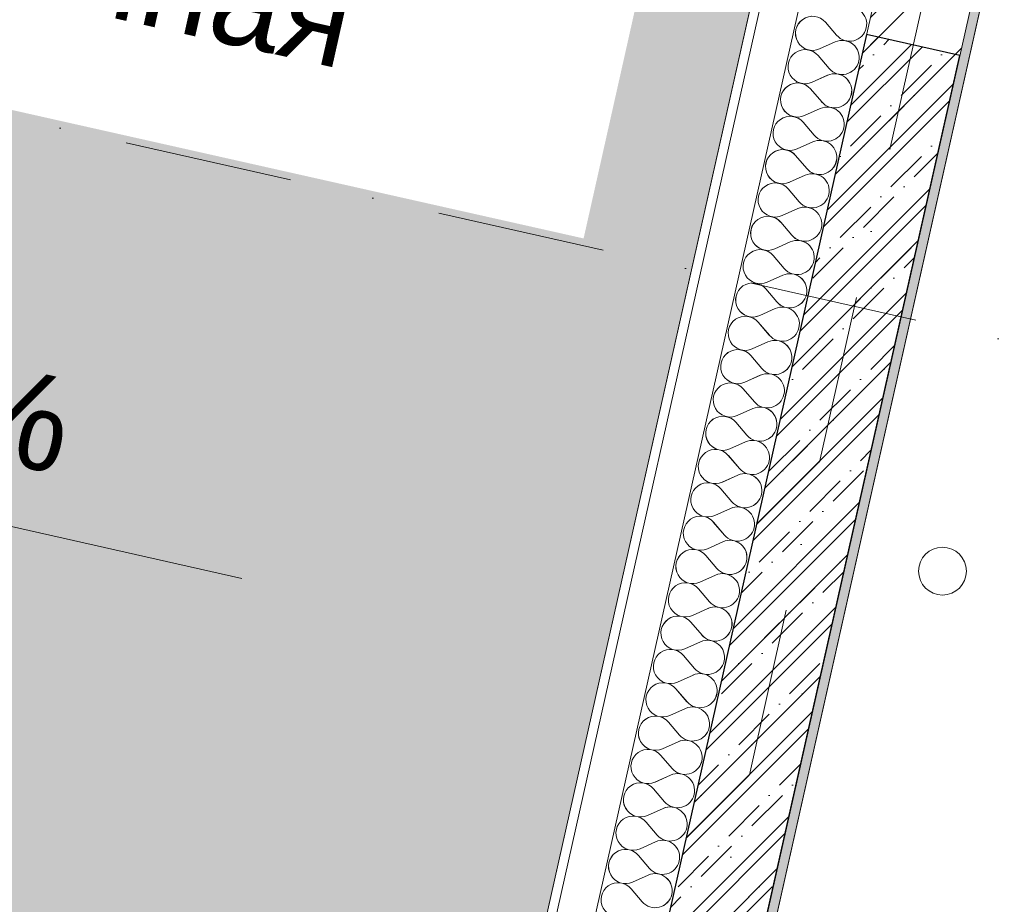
# Model space of a CAD drawing. Header units: millimetres. Extents: x -6990773 to -6682839, y 6117771 to 6220266.
# Tile 135 of 154: x -6937038 to -6934978, y 6138101 to 6139951. Entities that reach past the tile are written whole.
import ezdxf
from ezdxf.enums import TextEntityAlignment as Align

# ---------------------------------------------------------------- set-up
doc = ezdxf.new("R2010")
doc.units = ezdxf.units.MM
doc.header["$MEASUREMENT"] = 0
doc.set_wipeout_variables(frame=1)
doc.linetypes.add('Wipeout_Contour', pattern=[1000, 0, -1000])
doc.linetypes.add('Штрихпунктирная', pattern=[670.277762, 352.777767, -176.388884, 0, -141.111112])
for name, color, linetype, lineweight in [('MEP-Канализация.ВК_Ном._пера__120', 7, 'Continuous', 0), ('АР-Разуклонка кровли_Ном._пера__120', 7, 'Continuous', 0), ('АР-Разуклонка кровли_Ном._пера__41', 7, 'Continuous', 20), ('АР-Стены_внутренние_пилоны.АР_Ном._пера__1', 7, 'Continuous', 30), ('АР-текст_наименование_Ном._пера__1', 7, 'Continuous', 0), ('АР-Чертеж-Оси_Осевые размеры.АР_Ном._пера__120', 7, 'Continuous', 0), ('Кровля_Ном._пера__1', 7, 'Continuous', 0), ('Кровля_Ном._пера__101', 252, 'Continuous', 0), ('Кровля_Ном._пера__120', 7, 'Continuous', 0)]:
    doc.layers.add(name, color=color, linetype=linetype, lineweight=lineweight)
for name, color, linetype in [('S - МОП.АР', 7, 'Continuous'), ('АР-Разуклонка кровли', 7, 'Continuous'), ('АР-Стены_внутренние_пилоны.АР', 7, 'Continuous'), ('АР-Чертеж-Оси_Осевые размеры.АР', 7, 'Continuous'), ('Кровля', 7, 'Continuous')]:
    doc.layers.add(name, color=color, linetype=linetype)
doc.styles.add('РЎР“Р•РќР•Р\xa0Р\x98Р\xa0_РЎРўР\x98Р›Р¬_3', font='arial.ttf')
doc.styles.add('РЎР“Р•РќР•Р\xa0Р\x98Р\xa0_РЎРўР\x98Р›Р¬_4', font='GOTHIC.TTF')
doc.dimstyles.new('СГЕНЕРИР_СТИЛЬ__6', dxfattribs={"dimtxt": 0.18, "dimasz": 91.2, "dimexe": 0.18, "dimexo": 0.0625, "dimgap": 0, "dimtad": 0, "dimtih": 1, "dimtoh": 1, "dimdec": 4, "dimzin": 0, "dimdsep": 46, "dimcen": 0.09, "dimadec": 0, "dimazin": 0, "dimtfac": 1, "dimtdec": 4, "dimtmove": 0, "dimatfit": 3, "dimldrblk": 'ARROWHEAD_11', "dimfxl": 1, "dimtolj": 1, "dimtzin": 0, "dimarcsym": 0})

# ---------------------------------------------------------------- blocks, each defined once
blk = doc.blocks.new('*X34', base_point=(-6566190.3, 6562677.8))
at = {"layer": 'Кровля_Ном._пера__1', "color": 7, "linetype": 'Continuous', "lineweight": 0}
for p, q in [((-7162615.1, 6139945.8), (-7162591.9, 6139918.7)), ((-7162627.6, 6139890.1), (-7162595, 6139904.7)), ((-7162630.7, 6139876.1), (-7162607.6, 6139849)), ((-7162643.3, 6139820.4), (-7162610.7, 6139835)), ((-7162646.4, 6139806.5), (-7162623.2, 6139779.3)), ((-7162658.9, 6139750.7), (-7162626.3, 6139765.3)), ((-7162662.1, 6139736.8), (-7162638.9, 6139709.6)), ((-7162674.6, 6139681), (-7162642, 6139695.7)), ((-7162677.7, 6139667.1), (-7162654.5, 6139639.9)), ((-7162690.2, 6139611.3), (-7162657.7, 6139626)), ((-7162693.4, 6139597.4), (-7162670.2, 6139570.2)), ((-7162705.9, 6139541.6), (-7162673.3, 6139556.3)), ((-7162709, 6139527.7), (-7162685.8, 6139500.5)), ((-7162721.5, 6139471.9), (-7162689, 6139486.6)), ((-7162724.7, 6139458), (-7162701.5, 6139430.8)), ((-7162737.2, 6139402.2), (-7162704.6, 6139416.9)), ((-7162740.3, 6139388.3), (-7162717.1, 6139361.1)), ((-7162752.8, 6139332.5), (-7162720.3, 6139347.2)), ((-7162756, 6139318.6), (-7162732.8, 6139291.4)), ((-7162768.5, 6139262.9), (-7162735.9, 6139277.5)), ((-7162771.6, 6139248.9), (-7162748.4, 6139221.7)), ((-7162784.1, 6139193.2), (-7162751.6, 6139207.8)), ((-7162787.3, 6139179.2), (-7162764.1, 6139152.1)), ((-7162799.8, 6139123.5), (-7162767.2, 6139138.1)), ((-7162802.9, 6139109.5), (-7162779.7, 6139082.4)), ((-7162815.4, 6139053.8), (-7162782.9, 6139068.4)), ((-7162818.6, 6139039.8), (-7162795.4, 6139012.7)), ((-7162831.1, 6138984.1), (-7162798.5, 6138998.7)), ((-7162834.2, 6138970.1), (-7162811, 6138943)), ((-7162846.7, 6138914.4), (-7162814.2, 6138929)), ((-7162849.9, 6138900.4), (-7162826.7, 6138873.3)), ((-7162862.4, 6138844.7), (-7162829.8, 6138859.3)), ((-7162865.5, 6138830.8), (-7162842.3, 6138803.6)), ((-7162878, 6138775), (-7162845.5, 6138789.6)), ((-7162881.2, 6138761.1), (-7162858, 6138733.9)), ((-7162893.7, 6138705.3), (-7162861.1, 6138720)), ((-7162896.8, 6138691.4), (-7162873.6, 6138664.2)), ((-7162909.4, 6138635.6), (-7162876.8, 6138650.3)), ((-7162912.5, 6138621.7), (-7162889.3, 6138594.5)), ((-7162925, 6138565.9), (-7162892.4, 6138580.6)), ((-7162928.1, 6138552), (-7162905, 6138524.8)), ((-7162940.7, 6138496.2), (-7162908.1, 6138510.9)), ((-7162943.8, 6138482.3), (-7162920.6, 6138455.1)), ((-7162956.3, 6138426.5), (-7162923.7, 6138441.2)), ((-7162959.4, 6138412.6), (-7162936.3, 6138385.4)), ((-7162972, 6138356.8), (-7162939.4, 6138371.5)), ((-7162975.1, 6138342.9), (-7162951.9, 6138315.7)), ((-7162987.6, 6138287.2), (-7162955, 6138301.8)), ((-7162990.7, 6138273.2), (-7162967.6, 6138246)), ((-7163003.3, 6138217.5), (-7162970.7, 6138232.1)), ((-7163006.4, 6138203.5), (-7162983.2, 6138176.4)), ((-7163018.9, 6138147.8), (-7162986.3, 6138162.4)), ((-7163022, 6138133.8), (-7162998.9, 6138106.7))]:
    blk.add_line(p, q, dxfattribs=at)
for centre, start, end in [((-7162564.7, 6139941.9), 347.3423, 114.2122), ((-7162642.3, 6139922.7), 40.4724, 294.2122), ((-7162564.7, 6139941.9), 220.4724, 347.3423), ((-7162580.4, 6139872.2), 347.3423, 114.2122), ((-7162657.9, 6139853), 40.4724, 294.2122), ((-7162580.4, 6139872.2), 220.4724, 347.3423), ((-7162596.1, 6139802.5), 347.3423, 114.2122), ((-7162673.6, 6139783.3), 40.4724, 294.2122), ((-7162596.1, 6139802.5), 220.4724, 347.3423), ((-7162611.7, 6139732.8), 347.3423, 114.2122), ((-7162689.2, 6139713.6), 40.4724, 294.2122), ((-7162611.7, 6139732.8), 220.4724, 347.3423), ((-7162627.4, 6139663.1), 347.3423, 114.2122), ((-7162704.9, 6139643.9), 40.4724, 294.2122), ((-7162627.4, 6139663.1), 220.4724, 347.3423), ((-7162643, 6139593.4), 347.3423, 114.2122), ((-7162720.5, 6139574.2), 40.4724, 294.2122), ((-7162643, 6139593.4), 220.4724, 347.3423), ((-7162658.7, 6139523.7), 347.3423, 114.2122), ((-7162736.2, 6139504.5), 40.4724, 294.2122), ((-7162658.7, 6139523.7), 220.4724, 347.3423), ((-7162674.3, 6139454), 347.3423, 114.2122), ((-7162751.8, 6139434.8), 40.4724, 294.2122), ((-7162674.3, 6139454), 220.4724, 347.3423), ((-7162690, 6139384.3), 347.3423, 114.2122), ((-7162767.5, 6139365.1), 40.4724, 294.2122), ((-7162690, 6139384.3), 220.4724, 347.3423), ((-7162705.6, 6139314.6), 347.3423, 114.2122), ((-7162783.1, 6139295.4), 40.4724, 294.2122), ((-7162705.6, 6139314.6), 220.4724, 347.3423), ((-7162798.8, 6139225.7), 40.4724, 294.2122), ((-7162721.3, 6139244.9), 347.3423, 114.2122), ((-7162721.3, 6139244.9), 220.4724, 347.3423), ((-7162736.9, 6139175.2), 347.3423, 114.2122), ((-7162814.4, 6139156), 40.4724, 294.2122), ((-7162736.9, 6139175.2), 220.4724, 347.3423), ((-7162752.6, 6139105.5), 347.3423, 114.2122), ((-7162830.1, 6139086.3), 40.4724, 294.2122), ((-7162752.6, 6139105.5), 220.4724, 347.3423), ((-7162768.2, 6139035.8), 347.3423, 114.2122), ((-7162845.7, 6139016.7), 40.4724, 294.2122), ((-7162768.2, 6139035.8), 220.4724, 347.3423), ((-7162783.9, 6138966.2), 347.3423, 114.2122), ((-7162861.4, 6138947), 40.4724, 294.2122), ((-7162783.9, 6138966.2), 220.4724, 347.3423), ((-7162799.5, 6138896.5), 347.3423, 114.2122), ((-7162877, 6138877.3), 40.4724, 294.2122), ((-7162799.5, 6138896.5), 220.4724, 347.3423), ((-7162815.2, 6138826.8), 347.3423, 114.2122), ((-7162892.7, 6138807.6), 40.4724, 294.2122), ((-7162815.2, 6138826.8), 220.4724, 347.3423), ((-7162830.8, 6138757.1), 347.3423, 114.2122), ((-7162908.3, 6138737.9), 40.4724, 294.2122), ((-7162830.8, 6138757.1), 220.4724, 347.3423), ((-7162846.5, 6138687.4), 347.3423, 114.2122), ((-7162924, 6138668.2), 40.4724, 294.2122), ((-7162846.5, 6138687.4), 220.4724, 347.3423), ((-7162862.1, 6138617.7), 347.3423, 114.2122), ((-7162939.6, 6138598.5), 40.4724, 294.2122), ((-7162862.1, 6138617.7), 220.4724, 347.3423), ((-7162877.8, 6138548), 347.3423, 114.2122), ((-7162955.3, 6138528.8), 40.4724, 294.2122), ((-7162877.8, 6138548), 220.4724, 347.3423), ((-7162893.4, 6138478.3), 347.3423, 114.2122), ((-7162971, 6138459.1), 40.4724, 294.2122), ((-7162893.4, 6138478.3), 220.4724, 347.3423), ((-7162909.1, 6138408.6), 347.3423, 114.2122), ((-7162986.6, 6138389.4), 40.4724, 294.2122), ((-7162909.1, 6138408.6), 220.4724, 347.3423), ((-7162924.7, 6138338.9), 347.3423, 114.2122), ((-7163002.3, 6138319.7), 40.4724, 294.2122), ((-7162924.7, 6138338.9), 220.4724, 347.3423), ((-7162940.4, 6138269.2), 347.3423, 114.2122), ((-7163017.9, 6138250), 40.4724, 294.2122), ((-7162940.4, 6138269.2), 220.4724, 347.3423), ((-7162956, 6138199.5), 347.3423, 114.2122), ((-7163033.6, 6138180.3), 40.4724, 294.2122), ((-7162956, 6138199.5), 220.4724, 347.3423), ((-7162971.7, 6138129.8), 347.3423, 114.2122), ((-7163049.2, 6138110.6), 40.4724, 294.2122), ((-7162971.7, 6138129.8), 220.4724, 347.3423)]:
    blk.add_arc(centre, 35.7, start, end, dxfattribs=at)
blk = doc.blocks.new('Стена_9_6', base_point=(-7160679.8, 6147242.8))
at = {"layer": 'Кровля', "linetype": 'Continuous', "lineweight": 0, "true_color": 0x000000}
h = blk.add_hatch(dxfattribs=at)
h.set_pattern_fill('БЛОКИ_БЕТОННЫЕ_ЭФФЕКТИВН_77', color=18, style=0, pattern_type=2)
h.set_pattern_definition([(45, (-6566190.34, 6562677.8), (-127.27922, 127.27922), [])])
h.paths.add_polyline_path([(-7164086.1, 6132075.6), (-7160679.8, 6147242.8), (-7160875, 6147286.7), (-7164281.3, 6132119.4)])
h = blk.add_hatch(dxfattribs=at)
h.set_pattern_fill('ШТУКАТУРКА__ГИПС_01_0006', color=18, style=0, pattern_type=2)
h.set_pattern_definition([(45, (-6566190.34, 6563027.8), (-111.369318, 111.369318), [0, -105, 0, -157.5]), (110, (-6565840.34, 6563027.8), (148.001588, 53.868173), [0, -77, 0, -133])])
h.paths.add_polyline_path([(-7164062.2, 6132090.7), (-7160664.7, 6147218.9), (-7160684.2, 6147223.3), (-7164081.8, 6132095.1)])
at = {"layer": 'Кровля_Ном._пера__1', "color": 7, "linetype": 'Continuous', "lineweight": 0}
for p, q in [((-7161022.7, 6147678.6), (-7164582.4, 6131828.3)), ((-7160977.5, 6147514.7), (-7164471.5, 6131957.1))]:
    blk.add_line(p, q, dxfattribs=at)
at = {"layer": 'Кровля_Ном._пера__1', "color": 7, "linetype": 'Continuous', "lineweight": 15}
for p, q in [((-7160875, 6147286.7), (-7164281.3, 6132119.4)), ((-7164086.1, 6132075.6), (-7160679.8, 6147242.8))]:
    blk.add_line(p, q, dxfattribs=at)
at = {"layer": 'Кровля_Ном._пера__1', "color": 7, "linetype": 'Continuous', "lineweight": 0, "flags": 128}
for points in [[(-7161020.3, 6147780.5), (-7164623.8, 6131735.1)], [(-7164062.2, 6132090.7), (-7160664.7, 6147218.9)]]:
    blk.add_lwpolyline(points, dxfattribs=at)
at = {"layer": 'Кровля', "color": 7, "lineweight": 0}
blk.add_blockref('*X34', (-6566190.3, 6562677.8), dxfattribs=at)
blk = doc.blocks.new('Стандартный Маркер Сетки[13]_6', base_point=(-7160680.9, 6147693.7))
at = {"layer": 'АР-Чертеж-Оси_Осевые размеры.АР_Ном._пера__120', "color": 7, "linetype": 'Штрихпунктирная', "lineweight": 0}
blk.add_line((-7160787.5, 6147219.2), (-7165571.2, 6125919.8), dxfattribs=at)
at = {"layer": 'АР-Чертеж-Оси_Осевые размеры.АР_Ном._пера__120', "color": 7, "lineweight": 0, "style": 'РЎР“Р•РќР•Р\xa0Р\x98Р\xa0_РЎРўР\x98Р›Р¬_4'}
blk.add_attdef('AC_MarkerText_1', text='', height=350, rotation=347.3417, dxfattribs=at).set_placement((-7165717.5, 6125138.4), align=Align.TOP_CENTER)
blk = doc.blocks.new('Стандартный Маркер Сетки[26]_6', base_point=(-7160680.9, 6147693.7))
at = {"layer": 'АР-Чертеж-Оси_Осевые размеры.АР_Ном._пера__120', "color": 7, "linetype": 'Штрихпунктирная', "lineweight": 0}
blk.add_line((-7160787.5, 6147219.2), (-7165571.2, 6125919.8), dxfattribs=at)
at = {"layer": 'АР-Чертеж-Оси_Осевые размеры.АР_Ном._пера__120', "color": 7, "lineweight": 0, "style": 'РЎР“Р•РќР•Р\xa0Р\x98Р\xa0_РЎРўР\x98Р›Р¬_4'}
blk.add_attdef('AC_MarkerText_1', text='', height=350, rotation=347.3417, dxfattribs=at).set_placement((-7165717.5, 6125138.4), align=Align.TOP_CENTER)
blk = doc.blocks.new('Стена_77_6', base_point=(-7163091.3, 6136961.4))
at = {"layer": 'АР-Стены_внутренние_пилоны.АР', "linetype": 'Continuous', "lineweight": 0, "true_color": 0x000000}
h = blk.add_hatch(dxfattribs=at)
h.set_pattern_fill('ЖЕЛЕЗОБЕТОН__PROJECT__0006', color=18, style=0, pattern_type=2)
h.set_pattern_definition([(45, (-6566190.34, 6562677.8), (-84.852814, 84.852814), []), (45, (-6566232.77, 6562720.22), (-84.852814, 84.852814), [90, -30, 0, -30])])
h.paths.add_polyline_path([(-7162993.8, 6136939.5), (-7162334.2, 6139876.3), (-7162529.3, 6139920.1), (-7163188.9, 6136983.3)])
at = {"layer": 'АР-Стены_внутренние_пилоны.АР_Ном._пера__1', "color": 7, "linetype": 'Continuous', "lineweight": 30, "flags": 128}
for points in [[(-7162529.3, 6139920.1), (-7163188.9, 6136983.3)], [(-7162334.2, 6139876.3), (-7162529.3, 6139920.1)], [(-7162993.8, 6136939.5), (-7162334.2, 6139876.3)]]:
    blk.add_lwpolyline(points, dxfattribs=at)
blk = doc.blocks.new('*X314', base_point=(-6338927.2, 6562677.8))
at = {"layer": 'Кровля_Ном._пера__1', "color": 7, "linetype": 'Continuous', "lineweight": 0}
for p, q in [((-6935351.9, 6139945.8), (-6935328.8, 6139918.7)), ((-6935364.5, 6139890.1), (-6935331.9, 6139904.7)), ((-6935367.6, 6139876.1), (-6935344.4, 6139849)), ((-6935380.1, 6139820.4), (-6935347.5, 6139835)), ((-6935383.2, 6139806.5), (-6935360.1, 6139779.3)), ((-6935395.8, 6139750.7), (-6935363.2, 6139765.3)), ((-6935398.9, 6139736.8), (-6935375.7, 6139709.6)), ((-6935411.4, 6139681), (-6935378.9, 6139695.7)), ((-6935414.6, 6139667.1), (-6935391.4, 6139639.9)), ((-6935427.1, 6139611.3), (-6935394.5, 6139626)), ((-6935430.2, 6139597.4), (-6935407, 6139570.2)), ((-6935442.7, 6139541.6), (-6935410.2, 6139556.3)), ((-6935445.9, 6139527.7), (-6935422.7, 6139500.5)), ((-6935458.4, 6139471.9), (-6935425.8, 6139486.6)), ((-6935461.5, 6139458), (-6935438.3, 6139430.8)), ((-6935474, 6139402.2), (-6935441.5, 6139416.9)), ((-6935477.2, 6139388.3), (-6935454, 6139361.1)), ((-6935489.7, 6139332.5), (-6935457.1, 6139347.2)), ((-6935492.8, 6139318.6), (-6935469.6, 6139291.4)), ((-6935505.3, 6139262.9), (-6935472.8, 6139277.5)), ((-6935508.5, 6139248.9), (-6935485.3, 6139221.7)), ((-6935521, 6139193.2), (-6935488.4, 6139207.8)), ((-6935524.1, 6139179.2), (-6935500.9, 6139152.1)), ((-6935536.6, 6139123.5), (-6935504.1, 6139138.1)), ((-6935539.8, 6139109.5), (-6935516.6, 6139082.4)), ((-6935552.3, 6139053.8), (-6935519.7, 6139068.4)), ((-6935555.4, 6139039.8), (-6935532.2, 6139012.7)), ((-6935567.9, 6138984.1), (-6935535.4, 6138998.7)), ((-6935571.1, 6138970.1), (-6935547.9, 6138943)), ((-6935583.6, 6138914.4), (-6935551, 6138929)), ((-6935586.7, 6138900.4), (-6935563.5, 6138873.3)), ((-6935599.2, 6138844.7), (-6935566.7, 6138859.3)), ((-6935602.4, 6138830.8), (-6935579.2, 6138803.6)), ((-6935614.9, 6138775), (-6935582.3, 6138789.6)), ((-6935618, 6138761.1), (-6935594.8, 6138733.9)), ((-6935630.5, 6138705.3), (-6935598, 6138720)), ((-6935633.7, 6138691.4), (-6935610.5, 6138664.2)), ((-6935646.2, 6138635.6), (-6935613.6, 6138650.3)), ((-6935649.3, 6138621.7), (-6935626.1, 6138594.5)), ((-6935661.9, 6138565.9), (-6935629.3, 6138580.6)), ((-6935665, 6138552), (-6935641.8, 6138524.8)), ((-6935677.5, 6138496.2), (-6935644.9, 6138510.9)), ((-6935680.6, 6138482.3), (-6935657.5, 6138455.1)), ((-6935693.2, 6138426.5), (-6935660.6, 6138441.2)), ((-6935696.3, 6138412.6), (-6935673.1, 6138385.4)), ((-6935708.8, 6138356.8), (-6935676.2, 6138371.5)), ((-6935711.9, 6138342.9), (-6935688.8, 6138315.7)), ((-6935724.5, 6138287.2), (-6935691.9, 6138301.8)), ((-6935727.6, 6138273.2), (-6935704.4, 6138246)), ((-6935740.1, 6138217.5), (-6935707.5, 6138232.1)), ((-6935743.2, 6138203.5), (-6935720.1, 6138176.4)), ((-6935755.8, 6138147.8), (-6935723.2, 6138162.4)), ((-6935758.9, 6138133.8), (-6935735.7, 6138106.7))]:
    blk.add_line(p, q, dxfattribs=at)
for centre, start, end in [((-6935301.6, 6139941.9), 347.3423, 114.2122), ((-6935379.1, 6139922.7), 40.4724, 294.2122), ((-6935301.6, 6139941.9), 220.4724, 347.3423), ((-6935317.2, 6139872.2), 347.3423, 114.2122), ((-6935394.8, 6139853), 40.4724, 294.2122), ((-6935317.2, 6139872.2), 220.4724, 347.3423), ((-6935332.9, 6139802.5), 347.3423, 114.2122), ((-6935410.4, 6139783.3), 40.4724, 294.2122), ((-6935332.9, 6139802.5), 220.4724, 347.3423), ((-6935348.6, 6139732.8), 347.3423, 114.2122), ((-6935426.1, 6139713.6), 40.4724, 294.2122), ((-6935348.6, 6139732.8), 220.4724, 347.3423), ((-6935364.2, 6139663.1), 347.3423, 114.2122), ((-6935441.7, 6139643.9), 40.4724, 294.2122), ((-6935364.2, 6139663.1), 220.4724, 347.3423), ((-6935379.9, 6139593.4), 347.3423, 114.2122), ((-6935457.4, 6139574.2), 40.4724, 294.2122), ((-6935379.9, 6139593.4), 220.4724, 347.3423), ((-6935395.5, 6139523.7), 347.3423, 114.2122), ((-6935473, 6139504.5), 40.4724, 294.2122), ((-6935395.5, 6139523.7), 220.4724, 347.3423), ((-6935411.2, 6139454), 347.3423, 114.2122), ((-6935488.7, 6139434.8), 40.4724, 294.2122), ((-6935411.2, 6139454), 220.4724, 347.3423), ((-6935426.8, 6139384.3), 347.3423, 114.2122), ((-6935504.3, 6139365.1), 40.4724, 294.2122), ((-6935426.8, 6139384.3), 220.4724, 347.3423), ((-6935442.5, 6139314.6), 347.3423, 114.2122), ((-6935520, 6139295.4), 40.4724, 294.2122), ((-6935442.5, 6139314.6), 220.4724, 347.3423), ((-6935535.6, 6139225.7), 40.4724, 294.2122), ((-6935458.1, 6139244.9), 347.3423, 114.2122), ((-6935458.1, 6139244.9), 220.4724, 347.3423), ((-6935473.8, 6139175.2), 347.3423, 114.2122), ((-6935551.3, 6139156), 40.4724, 294.2122), ((-6935473.8, 6139175.2), 220.4724, 347.3423), ((-6935489.4, 6139105.5), 347.3423, 114.2122), ((-6935566.9, 6139086.3), 40.4724, 294.2122), ((-6935489.4, 6139105.5), 220.4724, 347.3423), ((-6935505.1, 6139035.8), 347.3423, 114.2122), ((-6935582.6, 6139016.7), 40.4724, 294.2122), ((-6935505.1, 6139035.8), 220.4724, 347.3423), ((-6935520.7, 6138966.2), 347.3423, 114.2122), ((-6935598.2, 6138947), 40.4724, 294.2122), ((-6935520.7, 6138966.2), 220.4724, 347.3423), ((-6935536.4, 6138896.5), 347.3423, 114.2122), ((-6935613.9, 6138877.3), 40.4724, 294.2122), ((-6935536.4, 6138896.5), 220.4724, 347.3423), ((-6935552, 6138826.8), 347.3423, 114.2122), ((-6935629.5, 6138807.6), 40.4724, 294.2122), ((-6935552, 6138826.8), 220.4724, 347.3423), ((-6935567.7, 6138757.1), 347.3423, 114.2122), ((-6935645.2, 6138737.9), 40.4724, 294.2122), ((-6935567.7, 6138757.1), 220.4724, 347.3423), ((-6935583.3, 6138687.4), 347.3423, 114.2122), ((-6935660.8, 6138668.2), 40.4724, 294.2122), ((-6935583.3, 6138687.4), 220.4724, 347.3423), ((-6935599, 6138617.7), 347.3423, 114.2122), ((-6935676.5, 6138598.5), 40.4724, 294.2122), ((-6935599, 6138617.7), 220.4724, 347.3423), ((-6935614.6, 6138548), 347.3423, 114.2122), ((-6935692.2, 6138528.8), 40.4724, 294.2122), ((-6935614.6, 6138548), 220.4724, 347.3423), ((-6935630.3, 6138478.3), 347.3423, 114.2122), ((-6935707.8, 6138459.1), 40.4724, 294.2122), ((-6935630.3, 6138478.3), 220.4724, 347.3423), ((-6935645.9, 6138408.6), 347.3423, 114.2122), ((-6935723.5, 6138389.4), 40.4724, 294.2122), ((-6935645.9, 6138408.6), 220.4724, 347.3423), ((-6935661.6, 6138338.9), 347.3423, 114.2122), ((-6935739.1, 6138319.7), 40.4724, 294.2122), ((-6935661.6, 6138338.9), 220.4724, 347.3423), ((-6935677.2, 6138269.2), 347.3423, 114.2122), ((-6935754.8, 6138250), 40.4724, 294.2122), ((-6935677.2, 6138269.2), 220.4724, 347.3423), ((-6935692.9, 6138199.5), 347.3423, 114.2122), ((-6935770.4, 6138180.3), 40.4724, 294.2122), ((-6935692.9, 6138199.5), 220.4724, 347.3423), ((-6935708.5, 6138129.8), 347.3423, 114.2122), ((-6935786.1, 6138110.6), 40.4724, 294.2122), ((-6935708.5, 6138129.8), 220.4724, 347.3423)]:
    blk.add_arc(centre, 35.7, start, end, dxfattribs=at)
blk = doc.blocks.new('Стена_109_1', base_point=(-6933416.7, 6147242.8))
at = {"layer": 'Кровля', "linetype": 'Continuous', "lineweight": 0, "true_color": 0x000000}
h = blk.add_hatch(dxfattribs=at)
h.set_pattern_fill('БЛОКИ_БЕТОННЫЕ_ЭФФЕКТИВН_70', color=18, style=0, pattern_type=2)
h.set_pattern_definition([(45, (-6338927.19, 6562677.8), (-127.27922, 127.27922), [])])
h.paths.add_polyline_path([(-6936823, 6132075.6), (-6933416.7, 6147242.8), (-6933611.8, 6147286.7), (-6937018.1, 6132119.4)])
h = blk.add_hatch(dxfattribs=at)
h.set_pattern_fill('ШТУКАТУРКА__ГИПС_01_0001', color=18, style=0, pattern_type=2)
h.set_pattern_definition([(45, (-6338927.19, 6563027.8), (-111.369318, 111.369318), [0, -105, 0, -157.5]), (110, (-6338577.19, 6563027.8), (148.001588, 53.868173), [0, -77, 0, -133])])
h.paths.add_polyline_path([(-6936799.1, 6132090.7), (-6933401.5, 6147218.9), (-6933421, 6147223.3), (-6936818.6, 6132095.1)])
at = {"layer": 'Кровля_Ном._пера__1', "color": 7, "linetype": 'Continuous', "lineweight": 0}
for p, q in [((-6933759.5, 6147678.6), (-6937319.2, 6131828.3)), ((-6933714.3, 6147514.7), (-6937208.3, 6131957.1))]:
    blk.add_line(p, q, dxfattribs=at)
at = {"layer": 'Кровля_Ном._пера__1', "color": 7, "linetype": 'Continuous', "lineweight": 15}
for p, q in [((-6933611.8, 6147286.7), (-6937018.1, 6132119.4)), ((-6936823, 6132075.6), (-6933416.7, 6147242.8))]:
    blk.add_line(p, q, dxfattribs=at)
at = {"layer": 'Кровля_Ном._пера__1', "color": 7, "linetype": 'Continuous', "lineweight": 0, "flags": 128}
for points in [[(-6933757.1, 6147780.5), (-6937360.7, 6131735.1)], [(-6936799.1, 6132090.7), (-6933401.5, 6147218.9)]]:
    blk.add_lwpolyline(points, dxfattribs=at)
at = {"layer": 'Кровля', "color": 7, "lineweight": 0}
blk.add_blockref('*X314', (-6338927.2, 6562677.8), dxfattribs=at)
blk = doc.blocks.new('Стандартный Маркер Сетки[58]_1', base_point=(-6933417.8, 6147693.7))
at = {"layer": 'АР-Чертеж-Оси_Осевые размеры.АР_Ном._пера__120', "color": 7, "linetype": 'Штрихпунктирная', "lineweight": 0}
blk.add_line((-6933524.4, 6147219.2), (-6938308.1, 6125919.8), dxfattribs=at)
at = {"layer": 'АР-Чертеж-Оси_Осевые размеры.АР_Ном._пера__120', "color": 7, "lineweight": 0, "style": 'РЎР“Р•РќР•Р\xa0Р\x98Р\xa0_РЎРўР\x98Р›Р¬_4'}
blk.add_attdef('AC_MarkerText_1', text='', height=350, rotation=347.3417, dxfattribs=at).set_placement((-6938454.3, 6125138.4), align=Align.TOP_CENTER)
blk = doc.blocks.new('Стандартный Маркер Сетки[70]_1', base_point=(-6933417.8, 6147693.7))
at = {"layer": 'АР-Чертеж-Оси_Осевые размеры.АР_Ном._пера__120', "color": 7, "linetype": 'Штрихпунктирная', "lineweight": 0}
blk.add_line((-6933524.4, 6147219.2), (-6938308.1, 6125919.8), dxfattribs=at)
at = {"layer": 'АР-Чертеж-Оси_Осевые размеры.АР_Ном._пера__120', "color": 7, "lineweight": 0, "style": 'РЎР“Р•РќР•Р\xa0Р\x98Р\xa0_РЎРўР\x98Р›Р¬_4'}
blk.add_attdef('AC_MarkerText_1', text='', height=350, rotation=347.3417, dxfattribs=at).set_placement((-6938454.3, 6125138.4), align=Align.TOP_CENTER)
blk = doc.blocks.new('Линия_5_1', base_point=(-6936573.1, 6138782.9))
at = {"layer": 'АР-Разуклонка кровли', "linetype": 'Continuous', "lineweight": 0, "true_color": 0x000000}
blk.add_hatch(color=18, dxfattribs=at).paths.add_polyline_path([(-6938078, 6139120.9), (-6937906.9, 6139031.2), (-6937885, 6139128.8)])
at = {"layer": 'АР-Разуклонка кровли_Ном._пера__120', "color": 7, "linetype": 'Continuous', "lineweight": 0}
for p, q in [((-6938078, 6139120.9), (-6937885, 6139128.8)), ((-6938078, 6139120.9), (-6937906.9, 6139031.2)), ((-6937885, 6139128.8), (-6937906.9, 6139031.2)), ((-6936573.1, 6138782.9), (-6937896, 6139080))]:
    blk.add_line(p, q, dxfattribs=at)
blk = doc.blocks.new('ARROWHEAD_11')
at = {"color": 0, "linetype": 'Continuous', "lineweight": 0}
blk.add_line((0, 0), (-1, 0), dxfattribs=at)
at = {"color": 0, "linetype": 'Continuous', "lineweight": 0, "const_width": 0.25, "flags": 128}
blk.add_lwpolyline([(-0.125, 0, 1), (0.125, 0, 1)], format="xyb", close=True, dxfattribs=at)
blk = doc.blocks.new('Стена_144_1', base_point=(-6935828.2, 6136961.4))
at = {"layer": 'АР-Стены_внутренние_пилоны.АР', "linetype": 'Continuous', "lineweight": 0, "true_color": 0x000000}
h = blk.add_hatch(dxfattribs=at)
h.set_pattern_fill('ЖЕЛЕЗОБЕТОН__PROJECT__0001', color=18, style=0, pattern_type=2)
h.set_pattern_definition([(45, (-6338927.19, 6562677.8), (-84.852814, 84.852814), []), (45, (-6338969.62, 6562720.22), (-84.852814, 84.852814), [90, -30, 0, -30])])
h.paths.add_polyline_path([(-6935730.6, 6136939.5), (-6935071, 6139876.3), (-6935266.2, 6139920.1), (-6935925.8, 6136983.3)])
at = {"layer": 'АР-Стены_внутренние_пилоны.АР_Ном._пера__1', "color": 7, "linetype": 'Continuous', "lineweight": 30, "flags": 128}
for points in [[(-6935266.2, 6139920.1), (-6935925.8, 6136983.3)], [(-6935071, 6139876.3), (-6935266.2, 6139920.1)], [(-6935730.6, 6136939.5), (-6935071, 6139876.3)]]:
    blk.add_lwpolyline(points, dxfattribs=at)
blk = doc.blocks.new('Стандартный Маркер Сетки[85]_1', base_point=(-6988155.5, 6151224.6))
at = {"layer": 'АР-Чертеж-Оси_Осевые размеры.АР_Ном._пера__120', "color": 7, "linetype": 'Штрихпунктирная', "lineweight": 0}
blk.add_line((-6987179.8, 6151005.4), (-6908238.6, 6133275.6), dxfattribs=at)
at = {"layer": 'АР-Чертеж-Оси_Осевые размеры.АР_Ном._пера__120', "color": 7, "lineweight": 0, "style": 'РЎР“Р•РќР•Р\xa0Р\x98Р\xa0_РЎРўР\x98Р›Р¬_4'}
for tag, p in [('AC_MarkerText_1_0', (-6988573.4, 6151515.2)), ('AC_MarkerText_1_1', (-6906705.1, 6133128))]:
    blk.add_attdef(tag, text='', height=350, rotation=347.3417, dxfattribs=at).set_placement(p, align=Align.TOP_CENTER)
blk = doc.blocks.new('Стандартный Маркер Сетки[90]_1', base_point=(-6988155.5, 6151224.6))
at = {"layer": 'АР-Чертеж-Оси_Осевые размеры.АР_Ном._пера__120', "color": 7, "linetype": 'Штрихпунктирная', "lineweight": 0}
blk.add_line((-6987179.8, 6151005.4), (-6908238.6, 6133275.6), dxfattribs=at)
at = {"layer": 'АР-Чертеж-Оси_Осевые размеры.АР_Ном._пера__120', "color": 7, "lineweight": 0, "style": 'РЎР“Р•РќР•Р\xa0Р\x98Р\xa0_РЎРўР\x98Р›Р¬_4'}
for tag, p in [('AC_MarkerText_1_0', (-6988573.4, 6151515.2)), ('AC_MarkerText_1_1', (-6906705.1, 6133128))]:
    blk.add_attdef(tag, text='', height=350, rotation=347.3417, dxfattribs=at).set_placement(p, align=Align.TOP_CENTER)
blk = doc.blocks.new('Стандартный Маркер Сетки[94]_1', base_point=(-6988155.5, 6151224.6))
at = {"layer": 'АР-Чертеж-Оси_Осевые размеры.АР_Ном._пера__120', "color": 7, "linetype": 'Штрихпунктирная', "lineweight": 0}
blk.add_line((-6987179.8, 6151005.4), (-6908238.6, 6133275.6), dxfattribs=at)
at = {"layer": 'АР-Чертеж-Оси_Осевые размеры.АР_Ном._пера__120', "color": 7, "lineweight": 0, "style": 'РЎР“Р•РќР•Р\xa0Р\x98Р\xa0_РЎРўР\x98Р›Р¬_4'}
for tag, p in [('AC_MarkerText_1_0', (-6988573.4, 6151515.2)), ('AC_MarkerText_1_1', (-6906705.1, 6133128))]:
    blk.add_attdef(tag, text='', height=350, rotation=347.3417, dxfattribs=at).set_placement(p, align=Align.TOP_CENTER)
blk = doc.blocks.new('Стандартный Маркер Сетки[100]_1', base_point=(-6988155.5, 6151224.6))
at = {"layer": 'АР-Чертеж-Оси_Осевые размеры.АР_Ном._пера__120', "color": 7, "linetype": 'Штрихпунктирная', "lineweight": 0}
blk.add_line((-6987179.8, 6151005.4), (-6908238.6, 6133275.6), dxfattribs=at)
at = {"layer": 'АР-Чертеж-Оси_Осевые размеры.АР_Ном._пера__120', "color": 7, "lineweight": 0, "style": 'РЎР“Р•РќР•Р\xa0Р\x98Р\xa0_РЎРўР\x98Р›Р¬_4'}
for tag, p in [('AC_MarkerText_1_0', (-6988573.4, 6151515.2)), ('AC_MarkerText_1_1', (-6906705.1, 6133128))]:
    blk.add_attdef(tag, text='', height=350, rotation=347.3417, dxfattribs=at).set_placement(p, align=Align.TOP_CENTER)

msp = doc.modelspace()

# ---------------------------------------------------------------- hatches: boundary and pattern name
at = {"layer": 'Кровля_Ном._пера__101', "linetype": 'Continuous', "lineweight": 0}
h = msp.add_hatch(dxfattribs=at)
h.set_pattern_fill('ПЕСОК_0001', color=252, style=0, pattern_type=2)
h.set_pattern_definition([(32.3417, (-6952891.77, 6138227.56), (-120.9696, 191.0468), [0, -150.75, 0, -226.125]), (97.3417, (-6952401.49, 6138117.45), (224.2711, 28.8958), [0, -110.55, 0, -190.95])])
h.paths.add_polyline_path([(-6958297.1, 6136949.8), (-6937251.1, 6132222.9), (-6934085.7, 6146316.9), (-6936671.4, 6146897.7), (-6936905.8, 6145853.7), (-6940350.5, 6146627.4), (-6940458, 6146149), (-6940744.7, 6144872.5), (-6941092.3, 6143324.6), (-6940828, 6143265.3), (-6941771.4, 6139064.9), (-6951075.3, 6141154.5), (-6949771.5, 6146959.5), (-6949249, 6146842.1), (-6948975, 6148061.9), (-6949384.7, 6148153.9), (-6949231.4, 6148836.7), (-6948890.5, 6150354.6), (-6952413.2, 6151145.8), (-6952233.6, 6151945.7), (-6954799.7, 6152522)])

# ---------------------------------------------------------------- linework, layer by layer
at = {"layer": 'MEP-Канализация.ВК_Ном._пера__120', "color": 7, "linetype": 'Continuous', "lineweight": 0}
msp.add_circle((-6935107.4, 6138798), 50, dxfattribs=at)
at = {"layer": 'S - МОП.АР', "color": 254, "linetype": 'Continuous', "lineweight": 0, "true_color": 0xd1c7d6, "flags": 128}
msp.add_lwpolyline([(-6927142.3, 6143691.7), (-6930167, 6144371), (-6930513.2, 6142829.3), (-6930747.4, 6142881.9), (-6930401.1, 6144423.6), (-6929947.6, 6146443.2), (-6933401.5, 6147218.9), (-6933705, 6145867.6), (-6935725.4, 6136871.6), (-6936799.1, 6132090.7)], dxfattribs=at)
at = {"layer": 'Кровля_Ном._пера__120', "color": 7, "linetype": 'Continuous', "lineweight": 0, "flags": 128}
msp.add_lwpolyline([(-6958297.1, 6136949.8), (-6937251.1, 6132222.9), (-6934085.7, 6146316.9), (-6936671.4, 6146897.7), (-6936905.8, 6145853.7), (-6940350.5, 6146627.4), (-6940458, 6146149), (-6940744.7, 6144872.5), (-6941092.3, 6143324.6), (-6940828, 6143265.3), (-6941771.4, 6139064.9), (-6951075.3, 6141154.5), (-6949771.5, 6146959.5), (-6949249, 6146842.1), (-6948975, 6148061.9), (-6949384.7, 6148153.9), (-6949231.4, 6148836.7), (-6948890.5, 6150354.6), (-6952413.2, 6151145.8), (-6952233.6, 6151945.7), (-6954799.7, 6152522)], close=True, dxfattribs=at)

# ---------------------------------------------------------------- block references
at = {"layer": 'АР-Разуклонка кровли', "color": 7, "linetype": 'Continuous', "lineweight": 0}
msp.add_blockref('Линия_5_1', (-6936573.1, 6138782.9), dxfattribs=at)
at = {"layer": 'АР-Стены_внутренние_пилоны.АР', "color": 7, "lineweight": 0}
msp.add_blockref('Стена_77_6', (-6935828.2, 6136961.4), dxfattribs=at)
at = {"layer": 'АР-Чертеж-Оси_Осевые размеры.АР', "color": 8, "linetype": 'Continuous', "lineweight": 15}
for name in ['Стандартный Маркер Сетки[13]_6', 'Стандартный Маркер Сетки[26]_6', 'Стандартный Маркер Сетки[58]_1', 'Стандартный Маркер Сетки[70]_1']:
    msp.add_blockref(name, (-6933417.8, 6147693.7), dxfattribs=at)
at = {"layer": 'Кровля', "color": 7, "lineweight": 0}
for name in ['Стена_9_6', 'Стена_109_1']:
    msp.add_blockref(name, (-6933416.7, 6147242.8), dxfattribs=at)

# ---------------------------------------------------------------- texts
at = {"layer": 'АР-Разуклонка кровли_Ном._пера__41', "color": 7, "linetype": 'Continuous', "lineweight": 20, "insert": (-6937244.9, 6139164.5), "char_height": 200, "attachment_point": 5, "rotation": 347.3418, "style": 'РЎР“Р•РќР•Р\xa0Р\x98Р\xa0_РЎРўР\x98Р›Р¬_3'}
msp.add_mtext('\\A1;{\\pqc;\\fArial|b0|i0|c204|p0;\\W1.000000;1.5%}', dxfattribs=at)

# ---------------------------------------------------------------- next in the draw order: wipeouts: each hides what was drawn before it
at = {"color": 7, "linetype": 'Wipeout_Contour', "lineweight": 0, "ltscale": 37055909.2587349}
msp.add_wipeout([(-6937750.5, 6140900.3), (-6935648.4, 6140428.2), (-6935858.2, 6139493.8), (-6937960.4, 6139966)], dxfattribs=at).dxf.layer = 'АР-текст_наименование_Ном._пера__1'

# ---------------------------------------------------------------- next in the draw order: block references
at = {"layer": 'АР-Стены_внутренние_пилоны.АР', "color": 7, "lineweight": 0}
msp.add_blockref('Стена_144_1', (-6935828.2, 6136961.4), dxfattribs=at)
at = {"layer": 'АР-Чертеж-Оси_Осевые размеры.АР', "color": 8, "linetype": 'Continuous', "lineweight": 15}
for name in ['Стандартный Маркер Сетки[85]_1', 'Стандартный Маркер Сетки[90]_1', 'Стандартный Маркер Сетки[94]_1', 'Стандартный Маркер Сетки[100]_1']:
    msp.add_blockref(name, (-6988155.5, 6151224.6), dxfattribs=at)

# ---------------------------------------------------------------- next in the draw order: texts
at = {"layer": 'АР-текст_наименование_Ном._пера__1', "color": 7, "linetype": 'Continuous', "lineweight": 0, "insert": (-6937921.7, 6140137.9), "char_height": 200, "width": 1914.479, "attachment_point": 7, "rotation": 347.3417, "line_spacing_factor": 1.086227, "style": 'РЎР“Р•РќР•Р\xa0Р\x98Р\xa0_РЎРўР\x98Р›Р¬_4'}
msp.add_mtext('\\A1;{\\pql;\\fCentury Gothic|b0|i0|c204|p0;\\W1.000000;Воронка водосточная}', dxfattribs=at)

# ---------------------------------------------------------------- next in the draw order: leaders
at = {"layer": 'АР-текст_наименование_Ном._пера__1', "color": 7, "linetype": 'Continuous', "lineweight": 0, "annotation_type": 0, "has_hookline": 1, "hookline_direction": 0, "text_width": 1698.2, "horizontal_direction": (0.975694, -0.219136, 0)}
msp.add_leader([(-6938545.6, 6140955.9), (-6938010.7, 6140157.9), (-6937921.7, 6140137.9)], dimstyle='СГЕНЕРИР_СТИЛЬ__6', dxfattribs=at)

doc.saveas('drawing.dxf')
